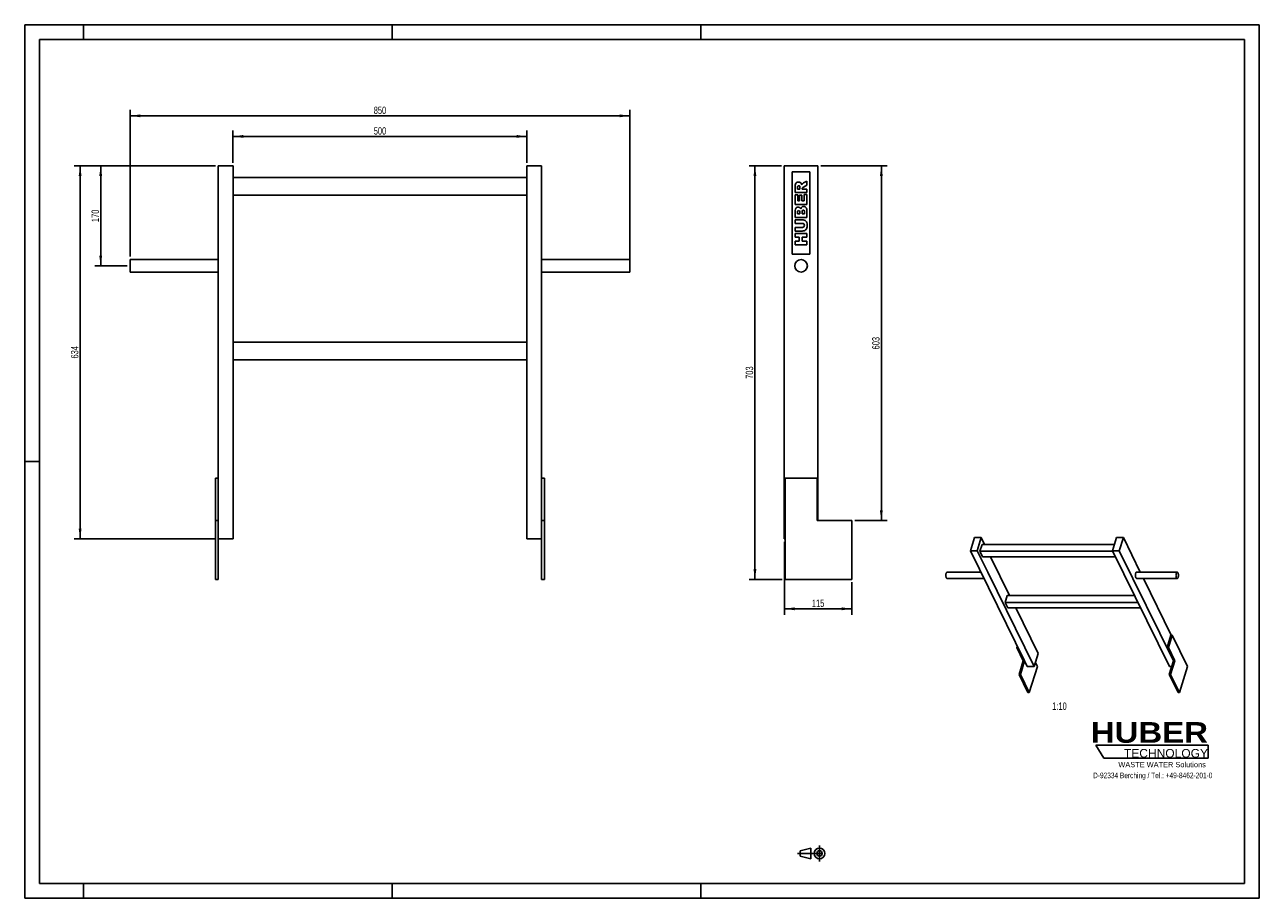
# Model space of a CAD drawing. Header units: millimetres. Extents: x 0 to 2100, y 0 to 1485.
import ezdxf

# ---------------------------------------------------------------- set-up
doc = ezdxf.new("R2010")
doc.units = ezdxf.units.MM
doc.header["$LTSCALE"] = 115.5
doc.linetypes.add('CENTER', pattern=[0.6, 0.375, -0.075, 0.075, -0.075])
doc.layers.get('0').update_dxf_attribs({"linetype": 'CONTINUOUS'})
for name, color, linetype in [('005_AXIS', 7, 'CONTINUOUS'), ('007_CURVES', 7, 'CONTINUOUS'), ('050_DIMENSIONING', 7, 'CONTINUOUS'), ('053_NOTES', 7, 'CONTINUOUS'), ('HUBER_Logo_BL0', 7, 'CONTINUOUS')]:
    doc.layers.add(name, color=color, linetype=linetype)
doc.styles.get("Standard").update_dxf_attribs({"font": 'txt', "width": 0.7})
doc.styles.add('TEXTSTYLE_2', font='ariblk.ttf')
doc.styles.add('TEXTSTYLE_3', font='arial.ttf')
doc.dimstyles.new('DIMSTYLE_1', dxfattribs={"dimtxt": 12.5, "dimasz": 17.5, "dimexe": 2, "dimexo": 1, "dimtad": 1, "dimdec": 1, "dimtxsty": 'STANDARD', "dimblk": '_FILLED', "dimblk1": '_FILLED', "dimblk2": '_FILLED', "dimcen": 0.09, "dimazin": 2, "dimtp": 0.8, "dimtm": 0.8, "dimtfac": 1, "dimtdec": 1, "dimtofl": 0, "dimtmove": 0, "dimatfit": 3, "dimldrblk": '_FILLED', "dimfxl": 1, "dimtolj": 1, "dimarcsym": 0})
doc.dimstyles.new('DIMSTYLE_2', dxfattribs={"dimtxt": 12.5, "dimasz": 17.5, "dimexe": 2, "dimexo": 1, "dimtad": 1, "dimtxsty": 'STANDARD', "dimblk": '_FILLED', "dimblk1": '_FILLED', "dimblk2": '_FILLED', "dimcen": 0.09, "dimazin": 2, "dimtp": 0.3, "dimtm": 0.3, "dimtfac": 1, "dimtofl": 0, "dimtmove": 0, "dimatfit": 3, "dimldrblk": '_FILLED', "dimfxl": 1, "dimtolj": 1, "dimarcsym": 0})
doc.dimstyles.new('DIMSTYLE_3', dxfattribs={"dimtxt": 12.5, "dimasz": 17.5, "dimexe": 2, "dimexo": 1, "dimtad": 1, "dimtxsty": 'STANDARD', "dimblk": '_FILLED', "dimblk1": '_FILLED', "dimblk2": '_FILLED', "dimcen": 0.09, "dimazin": 2, "dimtp": 0.5, "dimtm": 0.5, "dimtfac": 1, "dimtofl": 0, "dimtmove": 0, "dimatfit": 3, "dimldrblk": '_FILLED', "dimfxl": 1, "dimtolj": 1, "dimarcsym": 0})
doc.dimstyles.new('DIMSTYLE_4', dxfattribs={"dimtxt": 12.5, "dimasz": 17.5, "dimexe": 2, "dimexo": 1, "dimtad": 1, "dimtxsty": 'STANDARD', "dimblk": '_FILLED', "dimblk1": '_FILLED', "dimblk2": '_FILLED', "dimcen": 0.09, "dimazin": 2, "dimtp": 0.8, "dimtm": 0.8, "dimtfac": 1, "dimtofl": 0, "dimtmove": 0, "dimatfit": 3, "dimldrblk": '_FILLED', "dimfxl": 1, "dimtolj": 1, "dimarcsym": 0})

# ---------------------------------------------------------------- blocks, each defined once
blk = doc.blocks.new('HUBER_LOGO_BL0', base_point=(1918.7, 251.9))
at = {"layer": 'HUBER_Logo_BL0', "color": 5, "linetype": 'CONTINUOUS'}
for p, q in [((2013.2, 260.5), (1822, 260.5)), ((1822, 260.5), (1835.5, 238)), ((2013.2, 260.5), (2013.2, 238)), ((1835.5, 238), (2013.2, 238))]:
    blk.add_line(p, q, dxfattribs=at)
at = {"layer": 'HUBER_Logo_BL0', "color": 2, "linetype": 'CONTINUOUS', "attachment_point": 3, "line_spacing_factor": 0.78}
for s, insert, char_height, width, style in [('HUBER\\P\\fArial;\\H14.625;TECHNOLOGY ', (2012.7, 299.5), 35.1, 193.836, 'TEXTSTYLE_2'), ('WASTE WATER Solutions', (2009, 231.8), 9, 148.517, 'TEXTSTYLE_3')]:
    blk.add_mtext(s, dxfattribs=dict(at, insert=insert, char_height=char_height, width=width, style=style))
at = {"layer": 'HUBER_Logo_BL0', "color": 2, "linetype": 'CONTINUOUS', "insert": (1918.7, 213.7), "char_height": 9.5, "width": 405.446, "attachment_point": 2, "line_spacing_factor": 0.96}
blk.add_mtext('D-92334 Berching / Tel.: +49-8462-201-0', dxfattribs=at)
blk = doc.blocks.new('_FILLED')
at = {"color": 0, "linetype": 'BYBLOCK'}
blk.add_solid([(0, 0), (-1, 0.14), (-1, -0.14)], dxfattribs=at)
blk = doc.blocks.new('*D0')
at = {"layer": '050_DIMENSIONING', "color": 2, "linetype": 'CONTINUOUS'}
for p, q in [((354.3, 1250.1), (354.3, 1305.1)), ((854.3, 1250.1), (854.3, 1305.1)), ((354.3, 1295.1), (604.3, 1295.1)), ((854.3, 1295.1), (604.3, 1295.1))]:
    blk.add_line(p, q, dxfattribs=at)
at = {"layer": '050_DIMENSIONING', "color": 2, "linetype": 'CONTINUOUS', "xscale": 17.5, "yscale": 17.5, "zscale": 17.5, "rotation": 180}
blk.add_blockref('_FILLED', (354.3, 1295.1), dxfattribs=at)
at = {"layer": '050_DIMENSIONING', "color": 2, "linetype": 'CONTINUOUS', "xscale": 17.5, "yscale": 17.5, "zscale": 17.5}
blk.add_blockref('_FILLED', (854.3, 1295.1), dxfattribs=at)
at = {"layer": '050_DIMENSIONING', "color": 2, "linetype": 'CONTINUOUS', "insert": (604.3, 1310.7), "char_height": 12.5, "width": 42.857, "attachment_point": 2, "line_spacing_factor": 0.9}
blk.add_mtext('500', dxfattribs=at)
blk = doc.blocks.new('*D1')
at = {"layer": '050_DIMENSIONING', "color": 2, "linetype": 'CONTINUOUS'}
for p, q in [((179.3, 1090.7), (179.3, 1340.1)), ((179.3, 1330.1), (604.3, 1330.1)), ((1029.3, 1330.1), (604.3, 1330.1)), ((1029.3, 1080.1), (1029.3, 1340.1))]:
    blk.add_line(p, q, dxfattribs=at)
at = {"layer": '050_DIMENSIONING', "color": 2, "linetype": 'CONTINUOUS', "xscale": 17.5, "yscale": 17.5, "zscale": 17.5, "rotation": 180}
blk.add_blockref('_FILLED', (179.3, 1330.1), dxfattribs=at)
at = {"layer": '050_DIMENSIONING', "color": 2, "linetype": 'CONTINUOUS', "xscale": 17.5, "yscale": 17.5, "zscale": 17.5}
blk.add_blockref('_FILLED', (1029.3, 1330.1), dxfattribs=at)
at = {"layer": '050_DIMENSIONING', "color": 2, "linetype": 'CONTINUOUS', "insert": (604.3, 1345.7), "char_height": 12.5, "width": 42.857, "attachment_point": 2, "line_spacing_factor": 0.9}
blk.add_mtext('850', dxfattribs=at)
blk = doc.blocks.new('*D2')
at = {"layer": '050_DIMENSIONING', "color": 2, "linetype": 'CONTINUOUS'}
for p, q in [((1287.1, 1245.1), (1232.1, 1245.1)), ((1242.1, 1245.1), (1242.1, 893.6)), ((1242.1, 542.1), (1242.1, 893.6)), ((1288.6, 542.1), (1232.1, 542.1))]:
    blk.add_line(p, q, dxfattribs=at)
at = {"layer": '050_DIMENSIONING', "color": 2, "linetype": 'CONTINUOUS', "xscale": 17.5, "yscale": 17.5, "zscale": 17.5}
for p, rotation in [((1242.1, 1245.1), 90), ((1242.1, 542.1), 270)]:
    blk.add_blockref('_FILLED', p, dxfattribs=dict(at, rotation=rotation))
at = {"layer": '050_DIMENSIONING', "color": 2, "linetype": 'CONTINUOUS', "insert": (1226.5, 893.6), "char_height": 12.5, "width": 42.857, "attachment_point": 2, "rotation": 90, "line_spacing_factor": 0.9}
blk.add_mtext('703', dxfattribs=at)
blk = doc.blocks.new('*D3')
at = {"layer": '050_DIMENSIONING', "color": 2, "linetype": 'CONTINUOUS'}
for p, q in [((324.3, 1245.1), (84.3, 1245.1)), ((94.3, 1245.1), (94.3, 928.1)), ((94.3, 611.1), (94.3, 928.1)), ((324.3, 611.1), (84.3, 611.1))]:
    blk.add_line(p, q, dxfattribs=at)
at = {"layer": '050_DIMENSIONING', "color": 2, "linetype": 'CONTINUOUS', "xscale": 17.5, "yscale": 17.5, "zscale": 17.5}
for p, rotation in [((94.3, 1245.1), 90), ((94.3, 611.1), 270)]:
    blk.add_blockref('_FILLED', p, dxfattribs=dict(at, rotation=rotation))
at = {"layer": '050_DIMENSIONING', "color": 2, "linetype": 'CONTINUOUS', "insert": (78.7, 928.1), "char_height": 12.5, "width": 42.857, "attachment_point": 2, "rotation": 90, "line_spacing_factor": 0.9}
blk.add_mtext('634', dxfattribs=at)
blk = doc.blocks.new('*D4')
at = {"layer": '050_DIMENSIONING', "color": 2, "linetype": 'CONTINUOUS'}
for p, q in [((1292.1, 606.1), (1292.1, 482.1)), ((1407.1, 537.1), (1407.1, 482.1)), ((1292.1, 492.1), (1349.6, 492.1)), ((1407.1, 492.1), (1349.6, 492.1))]:
    blk.add_line(p, q, dxfattribs=at)
at = {"layer": '050_DIMENSIONING', "color": 2, "linetype": 'CONTINUOUS', "xscale": 17.5, "yscale": 17.5, "zscale": 17.5, "rotation": 180}
blk.add_blockref('_FILLED', (1292.1, 492.1), dxfattribs=at)
at = {"layer": '050_DIMENSIONING', "color": 2, "linetype": 'CONTINUOUS', "xscale": 17.5, "yscale": 17.5, "zscale": 17.5}
blk.add_blockref('_FILLED', (1407.1, 492.1), dxfattribs=at)
at = {"layer": '050_DIMENSIONING', "color": 2, "linetype": 'CONTINUOUS', "insert": (1349.6, 507.7), "char_height": 12.5, "width": 34.821, "attachment_point": 2, "line_spacing_factor": 0.9}
blk.add_mtext('115', dxfattribs=at)
blk = doc.blocks.new('*D5')
at = {"layer": '050_DIMENSIONING', "color": 2, "linetype": 'CONTINUOUS'}
for p, q in [((324.3, 1245.1), (119.3, 1245.1)), ((129.3, 1245.1), (129.3, 1160.1)), ((129.3, 1075.1), (129.3, 1160.1)), ((174.3, 1075.1), (119.3, 1075.1))]:
    blk.add_line(p, q, dxfattribs=at)
at = {"layer": '050_DIMENSIONING', "color": 2, "linetype": 'CONTINUOUS', "xscale": 17.5, "yscale": 17.5, "zscale": 17.5}
for p, rotation in [((129.3, 1245.1), 90), ((129.3, 1075.1), 270)]:
    blk.add_blockref('_FILLED', p, dxfattribs=dict(at, rotation=rotation))
at = {"layer": '050_DIMENSIONING', "color": 2, "linetype": 'CONTINUOUS', "insert": (113.7, 1160.1), "char_height": 12.5, "width": 40.179, "attachment_point": 2, "rotation": 90, "line_spacing_factor": 0.9}
blk.add_mtext('170', dxfattribs=at)
blk = doc.blocks.new('*D6')
at = {"layer": '050_DIMENSIONING', "color": 2, "linetype": 'CONTINUOUS'}
for p, q in [((1354.1, 1245.1), (1467.1, 1245.1)), ((1457.1, 1245.1), (1457.1, 943.6)), ((1457.1, 642.1), (1457.1, 943.6)), ((1412.1, 642.1), (1467.1, 642.1))]:
    blk.add_line(p, q, dxfattribs=at)
at = {"layer": '050_DIMENSIONING', "color": 2, "linetype": 'CONTINUOUS', "xscale": 17.5, "yscale": 17.5, "zscale": 17.5}
for p, rotation in [((1457.1, 1245.1), 90), ((1457.1, 642.1), 270)]:
    blk.add_blockref('_FILLED', p, dxfattribs=dict(at, rotation=rotation))
at = {"layer": '050_DIMENSIONING', "color": 2, "linetype": 'CONTINUOUS', "insert": (1441.5, 943.6), "char_height": 12.5, "width": 42.857, "attachment_point": 2, "rotation": 90, "line_spacing_factor": 0.9}
blk.add_mtext('603', dxfattribs=at)
blk = doc.blocks.new('PROJEKTIONSMETHODE_1_BL1', base_point=(1340, 76.3))
at = {"color": 2, "linetype": 'CONTINUOUS'}
for p, q in [((1318.9, 80.8), (1337.3, 85.4)), ((1337.3, 67.1), (1337.3, 85.4)), ((1318.9, 71.7), (1318.9, 80.8)), ((1318.9, 71.7), (1337.3, 67.1))]:
    blk.add_line(p, q, dxfattribs=at)
at = {"color": 2, "linetype": 'CENTER'}
for p, q in [((1351.9, 90), (1351.9, 62.5)), ((1314.3, 76.3), (1365.7, 76.3))]:
    blk.add_line(p, q, dxfattribs=at)
at = {"color": 2, "linetype": 'CONTINUOUS'}
for radius in [9.17, 4.58]:
    blk.add_circle((1351.9, 76.3), radius, dxfattribs=at)

msp = doc.modelspace()

# ---------------------------------------------------------------- linework, layer by layer
at = {"color": 7, "linetype": 'CONTINUOUS'}
for p, q in [((0, 1485), (2100, 1485)), ((0, 0), (0, 1485)), ((2100, 0), (2100, 1485)), ((329.327, 1245.079), (354.327, 1245.079)), ((329.327, 642.079), (329.327, 1245.079)), ((354.327, 1245.079), (354.327, 611.079)), ((854.327, 1245.079), (879.327, 1245.079)), ((854.327, 1245.079), (854.327, 611.079)), ((879.327, 642.079), (879.327, 1245.079)), ((1292.077, 1245.079), (1349.077, 1245.079)), ((1292.077, 1245.079), (1292.077, 611.079)), ((1349.077, 642.079), (1349.077, 1245.079)), ((354.327, 1225.079), (854.327, 1225.079)), ((854.327, 1195.079), (354.327, 1195.079)), ((354.327, 945.079), (854.327, 945.079)), ((854.327, 915.079), (354.327, 915.079)), ((329.327, 714.079), (324.327, 714.079)), ((324.327, 714.079), (324.327, 642.079)), ((884.327, 714.079), (879.327, 714.079)), ((884.327, 714.079), (884.327, 642.079)), ((1293.577, 714.079), (1348.077, 714.079)), ((1348.077, 714.079), (1348.077, 642.079)), ((324.327, 642.079), (329.327, 642.079)), ((324.327, 642.079), (324.327, 542.079)), ((329.327, 542.079), (329.327, 642.079)), ((879.327, 642.079), (884.327, 642.079)), ((879.327, 642.079), (879.327, 542.079)), ((884.327, 542.079), (884.327, 642.079)), ((1407.077, 642.079), (1348.077, 642.079)), ((1407.077, 642.079), (1407.077, 542.079)), ((354.327, 611.079), (329.327, 611.079)), ((879.327, 611.079), (854.327, 611.079)), ((1292.077, 611.079), (1293.577, 611.079)), ((1615.506, 613.134), (1608.607, 590.809)), ((1627.019, 613.134), (1615.506, 613.134)), ((1620.12, 590.809), (1627.019, 613.134)), ((1627.019, 613.134), (1632.664, 601.631)), ((1857.284, 613.134), (1850.386, 590.809)), ((1868.798, 613.134), (1857.284, 613.134)), ((1861.899, 590.809), (1868.798, 613.134)), ((1868.798, 613.134), (1897.591, 554.46)), ((1700.577, 403.394), (1608.607, 590.809)), ((1608.607, 590.809), (1620.12, 590.809)), ((1620.12, 590.809), (1637.963, 554.449)), ((1628.436, 601.631), (1624.805, 589.881)), ((1624.805, 589.881), (1629.38, 580.557)), ((1624.805, 589.881), (1850.841, 589.881)), ((1628.436, 601.631), (1853.73, 601.631)), ((1850.386, 590.809), (1947.084, 393.759)), ((1850.386, 590.809), (1861.899, 590.809)), ((1953.869, 403.394), (1861.899, 590.809)), ((1855.417, 580.557), (1629.38, 580.557)), ((1643.006, 580.557), (1675.37, 514.605)), ((1637.963, 554.449), (1716.819, 393.759)), ((1902.817, 543.81), (1950.075, 447.509)), ((1667.511, 502.855), (1671.142, 514.605)), ((1671.142, 514.605), (1887.781, 514.605)), ((1667.511, 502.855), (1672.086, 493.531)), ((1667.511, 502.855), (1893.547, 502.855)), ((1898.123, 493.531), (1672.086, 493.531)), ((1685.712, 493.531), (1723.718, 416.084)), ((1943.009, 426.164), (1949.605, 447.509)), ((1951.907, 447.509), (1945.311, 426.164)), ((1951.907, 447.509), (1949.605, 447.509)), ((1688.183, 428.651), (1687.414, 426.164)), ((1687.414, 426.164), (1698.396, 403.786)), ((1689.403, 426.164), (1687.414, 426.164)), ((1945.311, 426.164), (1943.009, 426.164)), ((1943.009, 426.164), (1953.99, 403.786)), ((1945.311, 426.164), (1956.293, 403.786)), ((1691.255, 380.678), (1698.396, 403.786)), ((1693.557, 380.678), (1700.577, 403.394)), ((1698.396, 403.786), (1700.385, 403.786)), ((1700.577, 403.394), (1705.305, 393.759)), ((1716.819, 393.759), (1723.718, 416.084)), ((1722.547, 394.051), (1719.087, 401.1)), ((1946.849, 380.678), (1953.869, 403.394)), ((1949.152, 380.678), (1956.293, 403.786)), ((1953.99, 403.786), (1953.869, 403.394)), ((1953.99, 403.786), (1956.293, 403.786)), ((1691.255, 380.678), (1706.507, 349.597)), ((1691.255, 380.678), (1693.557, 380.678)), ((1708.809, 349.597), (1693.557, 380.678)), ((1716.819, 393.759), (1705.305, 393.759)), ((1946.849, 380.678), (1962.101, 349.597)), ((1946.849, 380.678), (1949.152, 380.678)), ((1950.892, 393.759), (1947.084, 393.759)), ((1964.404, 349.597), (1949.152, 380.678)), ((0, 0), (2100, 0))]:
    msp.add_line(p, q, dxfattribs=at)
at = {"color": 3, "linetype": 'CONTINUOUS'}
for p, q in [((0, 1485), (0, 0)), ((2100, 1485), (0, 1485)), ((100, 1485), (100, 1460)), ((625, 1485), (625, 1460)), ((1150, 1485), (1150, 1460)), ((2100, 1485), (2100, 0)), ((0, 742.5), (25, 742.5)), ((100, 0), (100, 25)), ((625, 0), (625, 25)), ((1150, 0), (1150, 25)), ((2100, 0), (0, 0))]:
    msp.add_line(p, q, dxfattribs=at)
at = {"color": 5, "linetype": 'CONTINUOUS'}
for p, q in [((25, 1460), (25, 25)), ((2075, 1460), (25, 1460)), ((2075, 25), (2075, 1460)), ((25, 25), (2075, 25))]:
    msp.add_line(p, q, dxfattribs=at)
at = {"layer": '005_AXIS', "color": 7, "linetype": 'CONTINUOUS'}
for p, q in [((179.327, 1075.079), (179.327, 1085.729)), ((329.327, 1085.729), (179.327, 1085.729)), ((179.327, 1064.429), (179.327, 1075.079)), ((879.327, 1085.729), (1029.327, 1085.729)), ((1029.327, 1085.729), (1029.327, 1075.079)), ((1029.327, 1075.079), (1029.327, 1064.429)), ((329.327, 1064.429), (179.327, 1064.429)), ((879.327, 1064.429), (1029.327, 1064.429)), ((1293.577, 714.079), (1293.577, 542.079)), ((1626.445, 554.46), (1568.906, 554.46)), ((1891.277, 554.46), (1960.356, 554.46)), ((324.327, 542.079), (329.327, 542.079)), ((879.327, 542.079), (884.327, 542.079)), ((1293.577, 542.079), (1407.077, 542.079)), ((1631.671, 543.81), (1568.906, 543.81)), ((1891.277, 543.81), (1960.356, 543.81)), ((1978.141, 394.051), (1951.907, 447.509)), ((1722.547, 394.051), (1708.809, 349.597)), ((1978.141, 394.051), (1964.404, 349.597)), ((1706.507, 349.597), (1708.809, 349.597)), ((1962.101, 349.597), (1964.404, 349.597))]:
    msp.add_line(p, q, dxfattribs=at)
for start, end in [(0, 180), (180, 360)]:
    msp.add_arc((1320.577, 1075.079), 10.65, start, end, dxfattribs=at)
for points, knots in [([(1567.617, 544.964), (1567.429, 545.346), (1567.13, 546.234), (1566.877, 547.687), (1566.801, 549.273), (1566.909, 550.846), (1567.19, 552.263), (1567.566, 553.275), (1567.952, 553.887), (1568.247, 554.207), (1568.566, 554.411), (1568.797, 554.46), (1568.906, 554.46)], [0, 0, 0, 0, 0.12346892, 0.26911552, 0.42616208, 0.58211516, 0.72463758, 0.84346088, 0.89210785, 0.93346398, 0.96860665, 1, 1, 1, 1]), ([(1891.277, 554.46), (1891.168, 554.46), (1890.937, 554.411), (1890.619, 554.207), (1890.323, 553.887), (1889.937, 553.275), (1889.561, 552.263), (1889.28, 550.846), (1889.172, 549.273), (1889.249, 547.687), (1889.501, 546.234), (1889.8, 545.346), (1889.988, 544.964)], [0, 0, 0, 0, 0.03139336, 0.06653603, 0.10789216, 0.15653912, 0.27536241, 0.41788484, 0.57383792, 0.73088448, 0.87653108, 1, 1, 1, 1]), ([(1960.356, 554.46), (1960.248, 554.46), (1960.017, 554.411), (1959.698, 554.207), (1959.403, 553.887), (1959.017, 553.275), (1958.64, 552.263), (1958.36, 550.846), (1958.252, 549.273), (1958.328, 547.687), (1958.581, 546.234), (1958.88, 545.346), (1959.067, 544.964)], [0, 0, 0, 0, 0.03139335, 0.06653603, 0.10789216, 0.15653913, 0.27536244, 0.41788486, 0.57383793, 0.73088448, 0.87653108, 1, 1, 1, 1]), ([(1961.645, 553.306), (1961.561, 553.477), (1961.387, 553.784), (1961.072, 554.159), (1960.729, 554.401), (1960.474, 554.46), (1960.356, 554.46)], [0, 0, 0, 0, 0.31594736, 0.5820841, 0.80455744, 1, 1, 1, 1]), ([(1960.356, 543.81), (1960.465, 543.81), (1960.696, 543.859), (1961.015, 544.063), (1961.31, 544.383), (1961.696, 544.995), (1962.072, 546.007), (1962.353, 547.424), (1962.461, 548.997), (1962.385, 550.583), (1962.132, 552.036), (1961.833, 552.923), (1961.645, 553.306)], [0, 0, 0, 0, 0.03139335, 0.06653603, 0.10789216, 0.15653913, 0.27536244, 0.41788486, 0.57383793, 0.73088448, 0.87653108, 1, 1, 1, 1]), ([(1568.906, 543.81), (1568.787, 543.81), (1568.533, 543.869), (1568.19, 544.111), (1567.875, 544.485), (1567.701, 544.792), (1567.617, 544.964)], [0, 0, 0, 0, 0.19544256, 0.41791586, 0.68405258, 1, 1, 1, 1]), ([(1889.988, 544.964), (1890.072, 544.792), (1890.246, 544.485), (1890.561, 544.111), (1890.905, 543.869), (1891.159, 543.81), (1891.277, 543.81)], [0, 0, 0, 0, 0.31594734, 0.58208411, 0.80455748, 1, 1, 1, 1]), ([(1959.067, 544.964), (1959.151, 544.792), (1959.326, 544.485), (1959.641, 544.111), (1959.984, 543.869), (1960.238, 543.81), (1960.356, 543.81)], [0, 0, 0, 0, 0.31594736, 0.5820841, 0.80455744, 1, 1, 1, 1])]:
    msp.add_open_spline(points, degree=3, knots=knots, dxfattribs=at)
at = {"layer": '007_CURVES', "color": 4, "linetype": 'CONTINUOUS'}
for p, q in [((1335.577, 1235.079), (1305.577, 1235.079)), ((1305.577, 1235.079), (1305.577, 1095.079)), ((1330.577, 1219.172), (1324.792, 1216.171)), ((1330.577, 1212.187), (1330.577, 1219.172)), ((1335.577, 1095.079), (1335.577, 1235.079)), ((1310.577, 1209.8), (1310.577, 1199.5)), ((1310.577, 1199.5), (1330.577, 1199.5)), ((1314.615, 1205.707), (1314.615, 1208.422)), ((1318.68, 1205.707), (1314.615, 1205.707)), ((1318.68, 1208.313), (1318.68, 1205.707)), ((1322.459, 1205.707), (1322.459, 1206.253)), ((1330.577, 1205.707), (1322.459, 1205.707)), ((1324.465, 1208.886), (1330.577, 1212.187)), ((1330.577, 1199.5), (1330.577, 1205.707)), ((1314.847, 1195.789), (1310.577, 1195.789)), ((1310.577, 1195.789), (1310.577, 1179.227)), ((1310.577, 1179.227), (1330.577, 1179.227)), ((1314.847, 1185.42), (1314.847, 1195.789)), ((1318.026, 1185.42), (1314.847, 1185.42)), ((1322.105, 1195.038), (1318.026, 1195.038)), ((1318.026, 1195.038), (1318.026, 1185.42)), ((1322.105, 1185.42), (1322.105, 1195.038)), ((1326.047, 1185.42), (1322.105, 1185.42)), ((1330.577, 1196.089), (1326.047, 1196.089)), ((1326.047, 1196.089), (1326.047, 1185.42)), ((1330.577, 1179.227), (1330.577, 1196.089)), ((1310.577, 1169.09), (1310.577, 1157.521)), ((1310.577, 1157.521), (1330.577, 1157.521)), ((1314.629, 1163.756), (1314.629, 1166.485)), ((1318.421, 1163.756), (1314.629, 1163.756)), ((1318.421, 1166.444), (1318.421, 1163.756)), ((1322.227, 1163.756), (1322.227, 1166.894)), ((1326.279, 1163.756), (1322.227, 1163.756)), ((1326.279, 1166.907), (1326.279, 1163.756)), ((1330.577, 1157.521), (1330.577, 1168.19)), ((1322.5, 1153.415), (1310.577, 1153.415)), ((1310.577, 1153.415), (1310.577, 1147.248)), ((1310.577, 1147.248), (1322.787, 1147.248)), ((1322.787, 1140.414), (1310.577, 1140.414)), ((1310.577, 1140.414), (1310.577, 1134.247)), ((1310.577, 1134.247), (1322.5, 1134.247)), ((1310.577, 1130.127), (1310.577, 1123.92)), ((1330.577, 1130.127), (1310.577, 1130.127)), ((1310.577, 1123.92), (1317.575, 1123.92)), ((1310.577, 1117.167), (1310.577, 1110.987)), ((1317.575, 1117.167), (1310.577, 1117.167)), ((1317.575, 1123.92), (1317.575, 1117.167)), ((1322.487, 1123.92), (1330.577, 1123.92)), ((1322.487, 1117.167), (1322.487, 1123.92)), ((1330.577, 1117.167), (1322.487, 1117.167)), ((1330.577, 1123.92), (1330.577, 1130.127)), ((1330.577, 1110.987), (1330.577, 1117.167)), ((1305.577, 1095.079), (1335.577, 1095.079)), ((1310.577, 1110.987), (1330.577, 1110.987))]:
    msp.add_line(p, q, dxfattribs=at)
for points in [[(1310.577, 1209.8), (1310.577, 1211.71), (1310.74, 1213.169), (1311.068, 1214.179)], [(1311.068, 1214.179), (1311.395, 1215.188), (1312.009, 1215.993), (1312.899, 1216.616)], [(1312.899, 1216.616), (1313.783, 1217.235), (1314.86, 1217.549), (1316.129, 1217.549)], [(1315.137, 1210.724), (1314.792, 1210.318), (1314.615, 1209.54), (1314.615, 1208.422)], [(1316.62, 1211.341), (1315.979, 1211.341), (1315.488, 1211.137), (1315.137, 1210.724)], [(1316.129, 1217.549), (1317.248, 1217.549), (1318.203, 1217.303), (1319.011, 1216.831)], [(1317.783, 1210.949), (1317.453, 1211.205), (1317.057, 1211.341), (1316.62, 1211.341)], [(1318.416, 1209.952), (1318.326, 1210.359), (1318.121, 1210.686), (1317.783, 1210.949)], [(1318.68, 1208.313), (1318.68, 1208.585), (1318.599, 1209.131), (1318.416, 1209.952)], [(1319.011, 1216.831), (1319.813, 1216.362), (1320.468, 1215.707), (1320.968, 1214.88)], [(1320.968, 1214.88), (1321.286, 1214.356), (1321.545, 1213.633), (1321.75, 1212.706)], [(1321.75, 1212.706), (1322.009, 1213.442), (1322.255, 1213.988), (1322.496, 1214.318)], [(1322.934, 1207.759), (1322.623, 1207.317), (1322.459, 1206.812), (1322.459, 1206.253)], [(1322.496, 1214.318), (1322.664, 1214.547), (1323.005, 1214.875), (1323.551, 1215.31)], [(1324.465, 1208.886), (1323.675, 1208.459), (1323.169, 1208.094), (1322.934, 1207.759)], [(1323.551, 1215.31), (1324.083, 1215.734), (1324.492, 1216.021), (1324.792, 1216.171)], [(1321.723, 1174.984), (1322.569, 1175.666), (1323.619, 1176.007), (1324.888, 1176.007)], [(1324.888, 1176.007), (1325.925, 1176.007), (1326.866, 1175.761), (1327.683, 1175.282)], [(1310.577, 1169.09), (1310.577, 1171.014), (1311.054, 1172.487), (1312.009, 1173.524)], [(1312.009, 1173.524), (1312.964, 1174.561), (1314.151, 1175.079), (1315.556, 1175.079)], [(1315.12, 1168.449), (1314.792, 1168.067), (1314.629, 1167.412), (1314.629, 1166.485)], [(1316.484, 1169.022), (1315.911, 1169.022), (1315.447, 1168.831), (1315.12, 1168.449)], [(1315.556, 1175.079), (1316.743, 1175.079), (1317.753, 1174.711), (1318.601, 1173.977)], [(1317.93, 1168.449), (1317.603, 1168.831), (1317.112, 1169.022), (1316.484, 1169.022)], [(1318.421, 1166.444), (1318.421, 1167.399), (1318.257, 1168.067), (1317.93, 1168.449)], [(1318.601, 1173.977), (1319.172, 1173.483), (1319.608, 1172.76), (1319.936, 1171.819)], [(1319.936, 1171.819), (1320.29, 1173.251), (1320.877, 1174.302), (1321.723, 1174.984)], [(1322.773, 1169.158), (1322.418, 1168.722), (1322.227, 1167.972), (1322.227, 1166.894)], [(1324.192, 1169.813), (1323.605, 1169.813), (1323.128, 1169.595), (1322.773, 1169.158)], [(1325.72, 1169.158), (1325.338, 1169.595), (1324.833, 1169.813), (1324.192, 1169.813)], [(1326.279, 1166.907), (1326.279, 1167.972), (1326.102, 1168.722), (1325.72, 1169.158)], [(1327.683, 1175.282), (1328.517, 1174.793), (1329.172, 1174.138), (1329.65, 1173.306)], [(1329.65, 1173.306), (1329.949, 1172.787), (1330.167, 1171.996), (1330.307, 1170.96)], [(1330.307, 1170.96), (1330.495, 1169.568), (1330.577, 1168.64), (1330.577, 1168.19)], [(1322.5, 1153.415), (1323.687, 1153.415), (1324.792, 1153.224), (1325.843, 1152.856)], [(1325.884, 1134.818), (1324.601, 1134.438), (1323.483, 1134.247), (1322.5, 1134.247)], [(1325.352, 1146.334), (1324.751, 1146.935), (1323.892, 1147.248), (1322.787, 1147.248)], [(1322.787, 1140.414), (1323.878, 1140.414), (1324.724, 1140.714), (1325.338, 1141.314)], [(1325.338, 1141.314), (1325.952, 1141.914), (1326.252, 1142.76), (1326.252, 1143.838)], [(1326.252, 1143.838), (1326.252, 1144.902), (1325.952, 1145.734), (1325.352, 1146.334)], [(1325.843, 1152.856), (1326.893, 1152.487), (1327.807, 1151.914), (1328.599, 1151.123)], [(1328.186, 1136.133), (1327.439, 1135.489), (1326.675, 1135.052), (1325.884, 1134.818)], [(1329.911, 1138.257), (1329.499, 1137.48), (1328.926, 1136.771), (1328.186, 1136.133)], [(1328.599, 1151.123), (1329.39, 1150.332), (1329.936, 1149.513), (1330.25, 1148.649)], [(1330.713, 1141.137), (1330.577, 1139.991), (1330.318, 1139.022), (1329.911, 1138.257)], [(1330.25, 1148.649), (1330.686, 1147.453), (1330.918, 1146.007), (1330.918, 1144.329)], [(1330.918, 1144.329), (1330.918, 1143.347), (1330.85, 1142.283), (1330.713, 1141.137)]]:
    msp.add_open_spline(points, degree=3, dxfattribs=at)

# ---------------------------------------------------------------- block references
at = {"color": 2, "linetype": 'CONTINUOUS'}
msp.add_blockref('PROJEKTIONSMETHODE_1_BL1', (1340, 76.25), dxfattribs=at)
at = {"layer": 'HUBER_Logo_BL0'}
msp.add_blockref('HUBER_LOGO_BL0', (1918.749, 251.871), dxfattribs=at)

# ---------------------------------------------------------------- texts
at = {"layer": '053_NOTES', "color": 2, "linetype": 'CONTINUOUS', "insert": (1772.487, 332.847), "char_height": 12.5, "width": 42.85714, "attachment_point": 3, "line_spacing_factor": 0.9}
msp.add_mtext('1:10', dxfattribs=at)

# ---------------------------------------------------------------- dimensions: what is measured, and where the dimension line sits
at = {"layer": '050_DIMENSIONING', "color": 2, "linetype": 'CONTINUOUS'}
for base, p1, p2, picture, middle in [((1029.327, 1330.079), (179.327, 1089.729), (1029.327, 1079.079), '*D1', (602.542, 1330.079)), ((854.327, 1295.079), (354.327, 1249.079), (854.327, 1249.079), '*D0', (602.542, 1295.079))]:
    dim = msp.add_linear_dim(base=base, p1=p1, p2=p2, dimstyle='DIMSTYLE_1', dxfattribs=at)
    dim.commit()
    dim.dimension.update_dxf_attribs({"geometry": picture, "text_midpoint": middle, "dimtype": 160})
for base, p1, p2, angle, dimstyle, picture, middle in [((94.327, 1245.079), (325.327, 611.079), (325.327, 1245.079), 90, 'DIMSTYLE_1', '*D3', (94.327, 926.294)), ((129.327, 1075.079), (325.327, 1245.079), (175.327, 1075.079), 270, 'DIMSTYLE_3', '*D5', (129.327, 1158.294)), ((1242.077, 542.079), (1288.077, 1245.079), (1289.577, 542.079), 270, 'DIMSTYLE_1', '*D2', (1242.077, 891.794)), ((1457.077, 642.079), (1353.077, 1245.079), (1411.077, 642.079), 270, 'DIMSTYLE_4', '*D6', (1457.077, 941.794)), ((1292.077, 492.079), (1407.077, 538.079), (1292.077, 607.079), 180, 'DIMSTYLE_2', '*D4', (1347.791, 492.079))]:
    dim = msp.add_linear_dim(base=base, p1=p1, p2=p2, angle=angle, dimstyle=dimstyle, dxfattribs=at)
    dim.commit()
    dim.dimension.update_dxf_attribs({"geometry": picture, "text_midpoint": middle, "dimtype": 160})

doc.saveas('drawing.dxf')
